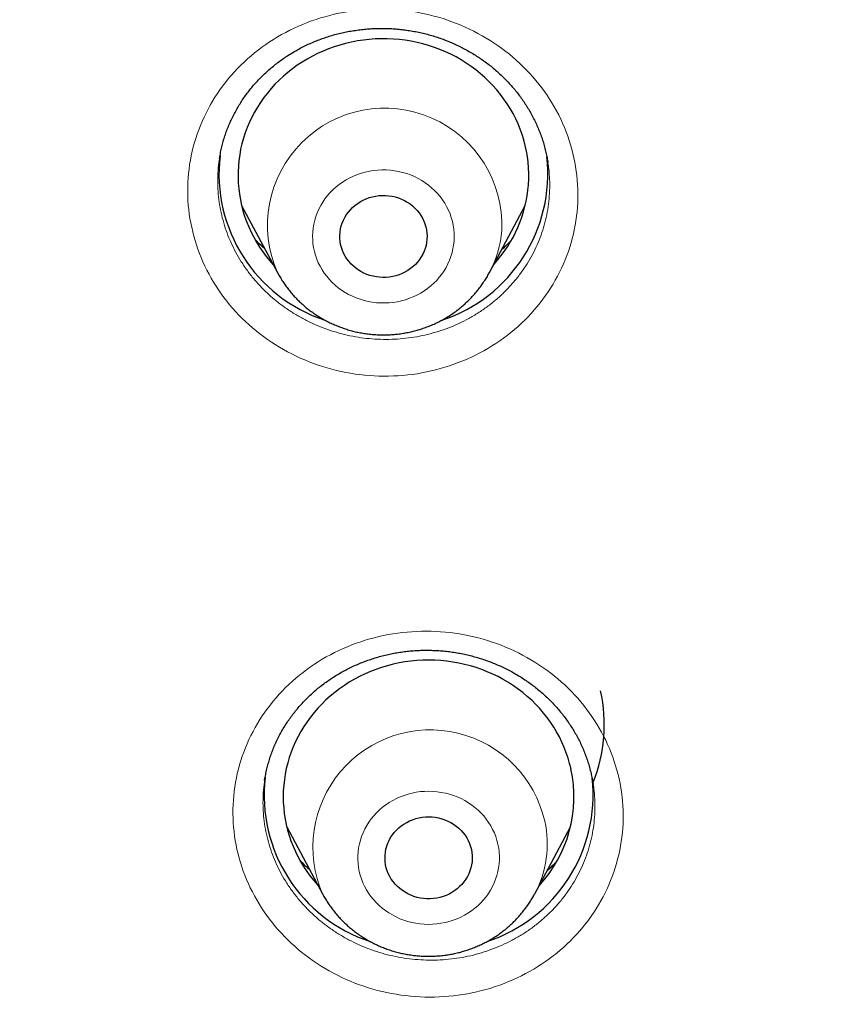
# Model space of a CAD drawing. Header units: millimetres. Extents: x 8 to 450, y 12 to 574.
# Tile 164 of 256: x 203 to 212, y 513 to 523. Entities that reach past the tile are written whole.
import ezdxf

# ---------------------------------------------------------------- set-up
doc = ezdxf.new("R2010")
doc.units = ezdxf.units.MM

msp = doc.modelspace()

# ---------------------------------------------------------------- linework, layer by layer
at = {"color": 7, "linetype": 'Continuous', "lineweight": 30}
for p, q in [((205.268, 521.96), (205.268, 521.959)), ((208.655, 521.919), (208.655, 521.922)), ((205.495, 521.478), (205.865, 520.787)), ((208.052, 520.787), (208.422, 521.478)), ((205.734, 515.551), (205.734, 515.548)), ((205.962, 515.07), (206.331, 514.378)), ((208.519, 514.378), (208.888, 515.07)), ((208.519, 514.378), (208.518, 514.377))]:
    msp.add_line(p, q, dxfattribs=at)
at = {"color": 7, "linetype": 'Continuous', "lineweight": 30, "flags": 128}
for points in [[(208.455, 521.692), (208.458, 521.75), (208.458, 521.809), (208.456, 521.867), (208.451, 521.925), (208.444, 521.983), (208.434, 522.04), (208.422, 522.098), (208.407, 522.154), (208.39, 522.21), (208.37, 522.265), (208.348, 522.32), (208.323, 522.373), (208.296, 522.426), (208.267, 522.477), (208.236, 522.527), (208.202, 522.576), (208.167, 522.624), (208.129, 522.67), (208.089, 522.715), (208.047, 522.758), (208.004, 522.799), (207.958, 522.839), (207.911, 522.877), (207.863, 522.913), (207.812, 522.947), (207.761, 522.979), (207.708, 523.01), (207.653, 523.038), (207.598, 523.064), (207.541, 523.087), (207.484, 523.109), (207.425, 523.128), (207.366, 523.145), (207.306, 523.16), (207.245, 523.172), (207.184, 523.182), (207.123, 523.19), (207.061, 523.195), (206.999, 523.197), (206.937, 523.198), (206.875, 523.196), (206.813, 523.191), (206.752, 523.185), (206.69, 523.175), (206.63, 523.164), (206.569, 523.15), (206.51, 523.133), (206.451, 523.115), (206.393, 523.094), (206.336, 523.071), (206.28, 523.046), (206.226, 523.018), (206.172, 522.989), (206.12, 522.957), (206.069, 522.924), (206.02, 522.888), (205.973, 522.851), (205.927, 522.812), (205.883, 522.771), (205.84, 522.728), (205.8, 522.684), (205.762, 522.638), (205.725, 522.591), (205.691, 522.542), (205.659, 522.492), (205.629, 522.441), (205.602, 522.389), (205.576, 522.336), (205.553, 522.282), (205.533, 522.227), (205.515, 522.171), (205.499, 522.115), (205.486, 522.058), (205.476, 522), (205.468, 521.943), (205.462, 521.885), (205.459, 521.826), (205.459, 521.768), (205.461, 521.71), (205.466, 521.652), (205.473, 521.594), (205.483, 521.536), (205.495, 521.479), (205.51, 521.423), (205.527, 521.367), (205.547, 521.312), (205.569, 521.257), (205.594, 521.204), (205.621, 521.151), (205.65, 521.1), (205.681, 521.05), (205.715, 521.001), (205.75, 520.953), (205.788, 520.907), (205.819, 520.871)], [(207.407, 521.13), (207.404, 521.098), (207.398, 521.067), (207.389, 521.036), (207.378, 521.006), (207.364, 520.976), (207.348, 520.948), (207.33, 520.921), (207.31, 520.895), (207.288, 520.871), (207.264, 520.848), (207.238, 520.828), (207.21, 520.809), (207.181, 520.792), (207.151, 520.777), (207.12, 520.764), (207.088, 520.754), (207.055, 520.746), (207.021, 520.74), (206.987, 520.737), (206.953, 520.736), (206.919, 520.738), (206.886, 520.742), (206.852, 520.748), (206.819, 520.757), (206.787, 520.768), (206.756, 520.781), (206.727, 520.797), (206.698, 520.814), (206.671, 520.834), (206.646, 520.855), (206.622, 520.878), (206.601, 520.903), (206.581, 520.929), (206.563, 520.957), (206.548, 520.985), (206.535, 521.015), (206.525, 521.045), (206.517, 521.077), (206.512, 521.108), (206.509, 521.14), (206.509, 521.172), (206.511, 521.204), (206.516, 521.236), (206.523, 521.267), (206.533, 521.297), (206.546, 521.327), (206.56, 521.356), (206.577, 521.384), (206.597, 521.41), (206.618, 521.435), (206.641, 521.459), (206.666, 521.48), (206.693, 521.5), (206.721, 521.518), (206.75, 521.534), (206.781, 521.548), (206.813, 521.559), (206.846, 521.568), (206.879, 521.575), (206.913, 521.58), (206.947, 521.582), (206.981, 521.581), (207.015, 521.579), (207.048, 521.574), (207.081, 521.566), (207.114, 521.556), (207.145, 521.544), (207.176, 521.53), (207.205, 521.513), (207.233, 521.495), (207.259, 521.474), (207.283, 521.452), (207.306, 521.428), (207.327, 521.402), (207.345, 521.376), (207.361, 521.347), (207.375, 521.318), (207.387, 521.288), (207.396, 521.257), (207.403, 521.226), (207.407, 521.194), (207.409, 521.162), (207.407, 521.13)], [(208.894, 515.667), (208.88, 515.724), (208.863, 515.78), (208.845, 515.835), (208.823, 515.89), (208.8, 515.944), (208.774, 515.997), (208.745, 516.049), (208.715, 516.099), (208.682, 516.149), (208.647, 516.197), (208.61, 516.244), (208.571, 516.289), (208.53, 516.333), (208.488, 516.375), (208.443, 516.415), (208.396, 516.454), (208.348, 516.491), (208.299, 516.526), (208.248, 516.559), (208.195, 516.59), (208.141, 516.619), (208.086, 516.645), (208.03, 516.67), (207.973, 516.692), (207.915, 516.712), (207.856, 516.73), (207.796, 516.746), (207.735, 516.759), (207.675, 516.77), (207.613, 516.778), (207.552, 516.785), (207.49, 516.788), (207.428, 516.79), (207.366, 516.789), (207.304, 516.785), (207.242, 516.779), (207.181, 516.771), (207.12, 516.76), (207.059, 516.747), (207, 516.732), (206.94, 516.714), (206.882, 516.694), (206.825, 516.672), (206.769, 516.648), (206.713, 516.621), (206.659, 516.592), (206.607, 516.561), (206.556, 516.529), (206.506, 516.494), (206.458, 516.457), (206.411, 516.419), (206.366, 516.379), (206.323, 516.337), (206.282, 516.293), (206.243, 516.248), (206.206, 516.201), (206.171, 516.153), (206.138, 516.104), (206.107, 516.053), (206.079, 516.001), (206.052, 515.949), (206.029, 515.895), (206.007, 515.84), (205.988, 515.785), (205.972, 515.729), (205.957, 515.672), (205.946, 515.615), (205.937, 515.557), (205.93, 515.499), (205.926, 515.441), (205.925, 515.383), (205.926, 515.324), (205.93, 515.266), (205.936, 515.208), (205.945, 515.151), (205.956, 515.093), (205.97, 515.037), (205.987, 514.98), (206.005, 514.925), (206.027, 514.87), (206.05, 514.816), (206.076, 514.763), (206.104, 514.711), (206.135, 514.661), (206.168, 514.611), (206.203, 514.563), (206.24, 514.516), (206.279, 514.471), (206.286, 514.463)], [(207.866, 514.837), (207.871, 514.805), (207.874, 514.773), (207.875, 514.741), (207.873, 514.709), (207.868, 514.678), (207.861, 514.646), (207.851, 514.616), (207.839, 514.586), (207.825, 514.557), (207.808, 514.529), (207.789, 514.502), (207.768, 514.477), (207.745, 514.454), (207.72, 514.432), (207.694, 514.412), (207.666, 514.394), (207.636, 514.377), (207.606, 514.363), (207.574, 514.352), (207.541, 514.342), (207.508, 514.335), (207.475, 514.33), (207.441, 514.328), (207.406, 514.328), (207.373, 514.331), (207.339, 514.336), (207.306, 514.343), (207.273, 514.353), (207.242, 514.365), (207.211, 514.379), (207.182, 514.395), (207.154, 514.413), (207.127, 514.434), (207.103, 514.456), (207.08, 514.479), (207.059, 514.505), (207.04, 514.531), (207.024, 514.559), (207.009, 514.588), (206.998, 514.618), (206.988, 514.649), (206.981, 514.68), (206.977, 514.712), (206.975, 514.744), (206.976, 514.776), (206.979, 514.808), (206.985, 514.84), (206.993, 514.871), (207.004, 514.901), (207.018, 514.93), (207.033, 514.959), (207.051, 514.986), (207.071, 515.012), (207.093, 515.036), (207.117, 515.059), (207.143, 515.08), (207.17, 515.099), (207.199, 515.116), (207.229, 515.131), (207.26, 515.144), (207.292, 515.155), (207.325, 515.163), (207.359, 515.169), (207.392, 515.173), (207.426, 515.174), (207.46, 515.172), (207.494, 515.169), (207.528, 515.162), (207.561, 515.154), (207.593, 515.143), (207.624, 515.13), (207.654, 515.115), (207.682, 515.098), (207.71, 515.078), (207.735, 515.057), (207.759, 515.034), (207.781, 515.01), (207.801, 514.984), (207.818, 514.956), (207.834, 514.928), (207.847, 514.898), (207.857, 514.868), (207.866, 514.837)]]:
    msp.add_lwpolyline(points, dxfattribs=at)
at = {"color": 252, "linetype": 'Continuous', "lineweight": 0, "flags": 128}
for points in [[(206.23, 521.206), (206.228, 521.165), (206.229, 521.125), (206.232, 521.084), (206.238, 521.044), (206.247, 521.004), (206.258, 520.965), (206.272, 520.926), (206.287, 520.888), (206.306, 520.851), (206.326, 520.815), (206.349, 520.781), (206.374, 520.748), (206.401, 520.716), (206.43, 520.685), (206.461, 520.657), (206.493, 520.63), (206.527, 520.605), (206.563, 520.582), (206.6, 520.561), (206.638, 520.542), (206.678, 520.525), (206.718, 520.511), (206.76, 520.499), (206.802, 520.489), (206.844, 520.481), (206.887, 520.476), (206.93, 520.473), (206.974, 520.473), (207.017, 520.475), (207.06, 520.479), (207.103, 520.486), (207.145, 520.495), (207.186, 520.507), (207.227, 520.521), (207.267, 520.537), (207.305, 520.555), (207.343, 520.575), (207.379, 520.598), (207.414, 520.622), (207.447, 520.649), (207.478, 520.677), (207.508, 520.706), (207.535, 520.738), (207.561, 520.771), (207.584, 520.805), (207.605, 520.84), (207.624, 520.877), (207.641, 520.914), (207.655, 520.953), (207.667, 520.992), (207.676, 521.032), (207.683, 521.072), (207.687, 521.112), (207.689, 521.153), (207.688, 521.194), (207.685, 521.234), (207.679, 521.274), (207.67, 521.314), (207.659, 521.354), (207.646, 521.392), (207.63, 521.43), (207.611, 521.467), (207.591, 521.503), (207.568, 521.537), (207.543, 521.571), (207.516, 521.603), (207.487, 521.633), (207.456, 521.661), (207.424, 521.688), (207.39, 521.713), (207.354, 521.736), (207.317, 521.757), (207.279, 521.776), (207.239, 521.793), (207.199, 521.807), (207.157, 521.82), (207.115, 521.83), (207.073, 521.837), (207.03, 521.842), (206.987, 521.845), (206.943, 521.845), (206.9, 521.843), (206.857, 521.839), (206.815, 521.832), (206.772, 521.823), (206.731, 521.811), (206.69, 521.798), (206.65, 521.781), (206.612, 521.763), (206.574, 521.743), (206.538, 521.72), (206.503, 521.696), (206.47, 521.67), (206.439, 521.642), (206.41, 521.612), (206.382, 521.581), (206.356, 521.548), (206.333, 521.514), (206.312, 521.478), (206.293, 521.442), (206.276, 521.404), (206.262, 521.366), (206.25, 521.326), (206.241, 521.287), (206.234, 521.246), (206.23, 521.206)], [(206.71, 514.611), (206.72, 514.572), (206.732, 514.533), (206.747, 514.494), (206.765, 514.457), (206.784, 514.421), (206.806, 514.386), (206.83, 514.352), (206.857, 514.32), (206.885, 514.289), (206.915, 514.26), (206.947, 514.232), (206.98, 514.206), (207.015, 514.182), (207.052, 514.161), (207.09, 514.141), (207.129, 514.123), (207.169, 514.108), (207.21, 514.095), (207.252, 514.084), (207.294, 514.076), (207.337, 514.069), (207.38, 514.066), (207.423, 514.064), (207.466, 514.065), (207.51, 514.069), (207.552, 514.075), (207.595, 514.083), (207.637, 514.094), (207.678, 514.107), (207.718, 514.122), (207.757, 514.139), (207.795, 514.159), (207.831, 514.18), (207.867, 514.204), (207.9, 514.23), (207.932, 514.257), (207.963, 514.286), (207.991, 514.317), (208.017, 514.349), (208.042, 514.383), (208.064, 514.418), (208.084, 514.454), (208.101, 514.491), (208.116, 514.529), (208.129, 514.568), (208.139, 514.608), (208.147, 514.648), (208.152, 514.688), (208.155, 514.729), (208.155, 514.769), (208.153, 514.81), (208.148, 514.85), (208.14, 514.89), (208.13, 514.93), (208.118, 514.969), (208.103, 515.007), (208.085, 515.044), (208.066, 515.081), (208.044, 515.116), (208.02, 515.15), (207.993, 515.182), (207.965, 515.213), (207.935, 515.242), (207.903, 515.27), (207.87, 515.295), (207.835, 515.319), (207.798, 515.341), (207.76, 515.361), (207.721, 515.378), (207.681, 515.394), (207.64, 515.407), (207.598, 515.418), (207.556, 515.426), (207.513, 515.432), (207.47, 515.436), (207.427, 515.437), (207.384, 515.436), (207.34, 515.433), (207.298, 515.427), (207.255, 515.418), (207.213, 515.408), (207.172, 515.395), (207.132, 515.38), (207.093, 515.362), (207.055, 515.343), (207.018, 515.321), (206.983, 515.297), (206.95, 515.272), (206.918, 515.245), (206.887, 515.215), (206.859, 515.185), (206.833, 515.152), (206.808, 515.119), (206.786, 515.084), (206.766, 515.048), (206.749, 515.01), (206.734, 514.972), (206.721, 514.933), (206.711, 514.894), (206.703, 514.854), (206.698, 514.813), (206.695, 514.773), (206.695, 514.732), (206.697, 514.692), (206.702, 514.651), (206.71, 514.611)]]:
    msp.add_lwpolyline(points, dxfattribs=at)
at = {"color": 252, "linetype": 'Continuous', "lineweight": 0}
for centre, radius, start, end in [((206.972, 521.273), 1.209, 357.681, 203.7092), ((207.085, 521.305), 1.098, 331.7953, 355.762), ((207.442, 514.86), 1.211, 12.7719, 203.5144), ((207.559, 514.894), 1.09, 331.7318, 12.4035)]:
    msp.add_arc(centre, radius, start, end, dxfattribs=at)
at = {"color": 7, "linetype": 'Continuous', "lineweight": 30}
for centre, radius, start, end in [((206.852, 521.806), 1.59, 173.2487, 251.8459), ((207.062, 521.808), 1.593, 288.323, 6.2552), ((207.092, 521.797), 1.367, 317.3535, 355.5927), ((207.63, 516.126), 1.607, 338.1278, 12.4537), ((207.574, 515.381), 1.35, 317.159, 12.2258), ((207.318, 515.398), 1.59, 173.3492, 251.8056), ((207.529, 515.4), 1.593, 288.2671, 6.2527)]:
    msp.add_arc(centre, radius, start, end, dxfattribs=at)
at = {"color": 252, "linetype": 'Continuous', "lineweight": 0}
for points, knots in [([(184.507, 521.087), (184.52, 521.864), (184.549, 523.476), (184.777, 525.915), (185.147, 528.396), (185.668, 530.852), (186.334, 533.278), (187.143, 535.665), (188.094, 538.005), (189.183, 540.291), (190.406, 542.517), (191.761, 544.674), (193.242, 546.757), (194.845, 548.759), (196.564, 550.673), (198.396, 552.493), (200.333, 554.214), (202.37, 555.83), (204.5, 557.336), (206.716, 558.728), (209.012, 560), (211.38, 561.15), (213.814, 562.173), (216.304, 563.067), (218.844, 563.827), (221.425, 564.453), (224.04, 564.942), (226.679, 565.292), (229.335, 565.502), (232, 565.573), (234.665, 565.502), (237.321, 565.292), (239.96, 564.942), (242.575, 564.453), (245.156, 563.827), (247.696, 563.067), (250.186, 562.173), (252.62, 561.15), (254.988, 560), (257.284, 558.728), (259.5, 557.336), (261.63, 555.83), (263.667, 554.214), (265.604, 552.493), (267.436, 550.673), (269.155, 548.759), (270.758, 546.757), (272.239, 544.674), (273.594, 542.517), (274.817, 540.291), (275.906, 538.005), (276.857, 535.665), (277.666, 533.278), (278.332, 530.852), (278.853, 528.396), (279.223, 525.915), (279.451, 523.476), (279.48, 521.864), (279.493, 521.087)], [0, 0, 0, 0, 0.016672, 0.034573, 0.052474, 0.070375, 0.088276, 0.106177, 0.124078, 0.141979, 0.15988, 0.177781, 0.195682, 0.213583, 0.231484, 0.249385, 0.267286, 0.285187, 0.303088, 0.320989, 0.33889, 0.356791, 0.374692, 0.392593, 0.410494, 0.428395, 0.446296, 0.464197, 0.482098, 0.499999, 0.5179, 0.535801, 0.553702, 0.571603, 0.589504, 0.607405, 0.625306, 0.643207, 0.661109, 0.67901, 0.696911, 0.714812, 0.732713, 0.750614, 0.768515, 0.786416, 0.804317, 0.822218, 0.840119, 0.85802, 0.875921, 0.893822, 0.911723, 0.929624, 0.947525, 0.965426, 0.983327, 1, 1, 1, 1]), ([(204.944, 521.762), (204.953, 521.886), (204.975, 522.008), (205.044, 522.245), (205.091, 522.362), (205.209, 522.583), (205.278, 522.687), (205.439, 522.881), (205.531, 522.972), (205.828, 523.212), (206.062, 523.336), (206.559, 523.488), (206.827, 523.517), (207.22, 523.488), (207.352, 523.466), (207.606, 523.399), (207.728, 523.354), (207.964, 523.241), (208.078, 523.173), (208.285, 523.02), (208.381, 522.935), (208.556, 522.745), (208.632, 522.643), (208.763, 522.428), (208.818, 522.313), (208.902, 522.076), (208.932, 521.956), (208.965, 521.71), (208.969, 521.584), (208.951, 521.336), (208.929, 521.212), (208.86, 520.974), (208.813, 520.86), (208.696, 520.639), (208.625, 520.533), (208.465, 520.34), (208.374, 520.25), (208.174, 520.088), (208.067, 520.018), (207.839, 519.898), (207.717, 519.848), (207.467, 519.771), (207.34, 519.745), (207.079, 519.717), (206.945, 519.714), (206.552, 519.744), (206.292, 519.813), (205.822, 520.038), (205.608, 520.195), (205.349, 520.477), (205.272, 520.58), (205.141, 520.796), (205.087, 520.91), (205.003, 521.146), (204.973, 521.268), (204.939, 521.513), (204.935, 521.637), (204.944, 521.762)], [0, 0, 0, 0, 0.03125, 0.03125, 0.0625, 0.0625, 0.09375, 0.09375, 0.125, 0.125, 0.1875, 0.1875, 0.25, 0.25, 0.28125, 0.28125, 0.3125, 0.3125, 0.34375, 0.34375, 0.375, 0.375, 0.40625, 0.40625, 0.4375, 0.4375, 0.46875, 0.46875, 0.5, 0.5, 0.53125, 0.53125, 0.5625, 0.5625, 0.59375, 0.59375, 0.625, 0.625, 0.65625, 0.65625, 0.6875, 0.6875, 0.71875, 0.71875, 0.75, 0.75, 0.8125, 0.8125, 0.875, 0.875, 0.90625, 0.90625, 0.9375, 0.9375, 0.96875, 0.96875, 1, 1, 1, 1]), ([(205.268, 521.959), (205.267, 521.955), (205.259, 521.915), (205.256, 521.875), (205.253, 521.839)], [0, 0, 0, 0, 0.106508, 1, 1, 1, 1]), ([(205.253, 521.839), (205.253, 521.839), (205.251, 521.803), (205.248, 521.73), (205.252, 521.621), (205.264, 521.513), (205.283, 521.405), (205.31, 521.299), (205.344, 521.195), (205.386, 521.093), (205.436, 520.994), (205.491, 520.898), (205.554, 520.806), (205.623, 520.718), (205.698, 520.635), (205.779, 520.556), (205.866, 520.482), (205.957, 520.415), (206.053, 520.353), (206.153, 520.297), (206.257, 520.248), (206.364, 520.205), (206.473, 520.169), (206.585, 520.14), (206.699, 520.118), (206.814, 520.104), (206.929, 520.097), (207.045, 520.097), (207.16, 520.104), (207.274, 520.119), (207.387, 520.141), (207.498, 520.17), (207.607, 520.206), (207.712, 520.249), (207.814, 520.299), (207.913, 520.355), (208.007, 520.417), (208.096, 520.485), (208.18, 520.558), (208.258, 520.637), (208.331, 520.721), (208.397, 520.809), (208.457, 520.901), (208.51, 520.997), (208.556, 521.096), (208.595, 521.198), (208.626, 521.303), (208.65, 521.41), (208.666, 521.52), (208.675, 521.633), (208.674, 521.745), (208.668, 521.84), (208.659, 521.897), (208.655, 521.919)], [0, 0, 0, 0, 0.00012, 0.020174, 0.040298, 0.060445, 0.080568, 0.100623, 0.120684, 0.140813, 0.160966, 0.181095, 0.201156, 0.22123, 0.241373, 0.261539, 0.281682, 0.301757, 0.321838, 0.341987, 0.36216, 0.38231, 0.402391, 0.422472, 0.442622, 0.462794, 0.482944, 0.503025, 0.5231, 0.543243, 0.56341, 0.583553, 0.603628, 0.623694, 0.643828, 0.663986, 0.68412, 0.704186, 0.724246, 0.744375, 0.764527, 0.784656, 0.804716, 0.824776, 0.844905, 0.865057, 0.885186, 0.905246, 0.926142, 0.947063, 0.967958, 0.988025, 1, 1, 1, 1]), ([(205.732, 521.034), (205.709, 521.055), (205.676, 521.085), (205.645, 521.117), (205.635, 521.127)], [0, 0, 0, 0, 0.68438, 1, 1, 1, 1]), ([(208.277, 521.116), (208.266, 521.105), (208.237, 521.075), (208.204, 521.044), (208.182, 521.025), (208.178, 521.022)], [0, 0, 0, 0, 0.352161, 0.896457, 1, 1, 1, 1]), ([(211.19, 482.211), (207.006, 484.236), (198.282, 490.206), (188.87, 503.443), (186.501, 514.634), (186.501, 520.23)], [0.475075, 0.475075, 0.475075, 0.475075, 0.785398, 1.178097, 1.570796, 1.570796, 1.570796, 1.570796]), ([(205.448, 514.838), (205.421, 514.96), (205.408, 515.083), (205.405, 515.329), (205.417, 515.453), (205.466, 515.696), (205.504, 515.814), (205.602, 516.041), (205.664, 516.152), (205.88, 516.458), (206.07, 516.637), (206.503, 516.909), (206.752, 517.005), (207.137, 517.076), (207.27, 517.088), (207.533, 517.088), (207.664, 517.075), (207.923, 517.027), (208.051, 516.99), (208.294, 516.895), (208.411, 516.837), (208.633, 516.699), (208.735, 516.62), (208.923, 516.446), (209.008, 516.349), (209.157, 516.143), (209.22, 516.034), (209.323, 515.806), (209.363, 515.686), (209.417, 515.443), (209.431, 515.318), (209.433, 515.071), (209.421, 514.949), (209.371, 514.706), (209.334, 514.586), (209.235, 514.36), (209.174, 514.251), (209.028, 514.044), (208.946, 513.949), (208.762, 513.776), (208.659, 513.697), (208.441, 513.56), (208.326, 513.503), (208.084, 513.409), (207.956, 513.373), (207.57, 513.302), (207.3, 513.303), (206.785, 513.4), (206.535, 513.497), (206.206, 513.703), (206.101, 513.783), (205.914, 513.958), (205.83, 514.053), (205.681, 514.259), (205.617, 514.37), (205.515, 514.598), (205.475, 514.716), (205.448, 514.838)], [0, 0, 0, 0, 0.03125, 0.03125, 0.0625, 0.0625, 0.09375, 0.09375, 0.125, 0.125, 0.1875, 0.1875, 0.25, 0.25, 0.28125, 0.28125, 0.3125, 0.3125, 0.34375, 0.34375, 0.375, 0.375, 0.40625, 0.40625, 0.4375, 0.4375, 0.46875, 0.46875, 0.5, 0.5, 0.53125, 0.53125, 0.5625, 0.5625, 0.59375, 0.59375, 0.625, 0.625, 0.65625, 0.65625, 0.6875, 0.6875, 0.71875, 0.71875, 0.75, 0.75, 0.8125, 0.8125, 0.875, 0.875, 0.90625, 0.90625, 0.9375, 0.9375, 0.96875, 0.96875, 1, 1, 1, 1]), ([(205.734, 515.548), (205.733, 515.543), (205.725, 515.502), (205.719, 515.425), (205.715, 515.317), (205.719, 515.208), (205.73, 515.101), (205.745, 515.03), (205.752, 514.994)], [0, 0, 0, 0, 0.029258, 0.222966, 0.417334, 0.611925, 0.806293, 1, 1, 1, 1]), ([(205.752, 514.994), (205.752, 514.994), (205.76, 514.959), (205.778, 514.888), (205.813, 514.784), (205.855, 514.683), (205.904, 514.584), (205.961, 514.489), (206.024, 514.398), (206.093, 514.31), (206.169, 514.227), (206.25, 514.149), (206.336, 514.076), (206.428, 514.009), (206.524, 513.947), (206.624, 513.892), (206.728, 513.843), (206.835, 513.801), (206.945, 513.765), (207.057, 513.737), (207.171, 513.716), (207.286, 513.702), (207.401, 513.695), (207.516, 513.695), (207.632, 513.703), (207.746, 513.718), (207.859, 513.74), (207.97, 513.77), (208.078, 513.806), (208.184, 513.849), (208.286, 513.899), (208.384, 513.955), (208.478, 514.017), (208.566, 514.085), (208.65, 514.159), (208.728, 514.238), (208.801, 514.322), (208.867, 514.41), (208.926, 514.502), (208.979, 514.597), (209.024, 514.697), (209.063, 514.798), (209.094, 514.902), (209.117, 515.008), (209.133, 515.115), (209.141, 515.223), (209.141, 515.331), (209.135, 515.427), (209.126, 515.486), (209.122, 515.509)], [0, 0, 0, 0, 0.00013, 0.021968, 0.04388, 0.065818, 0.087731, 0.109568, 0.131412, 0.153331, 0.175275, 0.197194, 0.219038, 0.240897, 0.26283, 0.284789, 0.306723, 0.328582, 0.350448, 0.372389, 0.394355, 0.416296, 0.438162, 0.460028, 0.481969, 0.503935, 0.525876, 0.547742, 0.569601, 0.591535, 0.613495, 0.635429, 0.657288, 0.679138, 0.701062, 0.723011, 0.744936, 0.766785, 0.788629, 0.810547, 0.83249, 0.854408, 0.876252, 0.898095, 0.920014, 0.941957, 0.963875, 0.985719, 1, 1, 1, 1]), ([(206.198, 514.628), (206.176, 514.647), (206.143, 514.676), (206.113, 514.707), (206.102, 514.718)], [0, 0, 0, 0, 0.662255, 1, 1, 1, 1]), ([(208.741, 514.707), (208.732, 514.697), (208.705, 514.669), (208.673, 514.639), (208.65, 514.619), (208.646, 514.616)], [0, 0, 0, 0, 0.313532, 0.873653, 1, 1, 1, 1])]:
    msp.add_open_spline(points, degree=3, knots=knots, dxfattribs=at)
msp.add_open_spline([(186.501, 520.23), (186.501, 525.826), (188.87, 537.018), (198.99, 551.249), (214.135, 560.759), (232, 564.098), (249.865, 560.759), (265.01, 551.249), (275.13, 537.018), (277.499, 525.826), (277.499, 520.23)], degree=3, dxfattribs=at)
at = {"color": 7, "linetype": 'Continuous', "lineweight": 30}
for points, knots in [([(205.267, 521.959), (205.269, 521.968), (205.273, 521.995), (205.282, 522.041), (205.295, 522.098), (205.31, 522.154), (205.328, 522.21), (205.348, 522.265), (205.37, 522.32), (205.394, 522.373), (205.421, 522.426), (205.449, 522.477), (205.479, 522.528), (205.511, 522.577), (205.545, 522.625), (205.581, 522.672), (205.619, 522.718), (205.659, 522.762), (205.701, 522.806), (205.744, 522.847), (205.789, 522.887), (205.835, 522.926), (205.882, 522.962), (205.931, 522.997), (205.982, 523.031), (206.034, 523.062), (206.087, 523.092), (206.142, 523.121), (206.197, 523.147), (206.254, 523.172), (206.311, 523.194), (206.369, 523.214), (206.428, 523.233), (206.487, 523.249), (206.547, 523.263), (206.608, 523.275), (206.669, 523.285), (206.731, 523.293), (206.794, 523.3), (206.856, 523.303), (206.919, 523.305), (206.981, 523.305), (207.044, 523.303), (207.105, 523.298), (207.167, 523.291), (207.229, 523.282), (207.291, 523.272), (207.352, 523.259), (207.412, 523.244), (207.472, 523.227), (207.531, 523.208), (207.589, 523.187), (207.647, 523.164), (207.704, 523.139), (207.759, 523.112), (207.814, 523.083), (207.868, 523.053), (207.92, 523.02), (207.971, 522.986), (208.021, 522.951), (208.069, 522.914), (208.116, 522.875), (208.161, 522.834), (208.205, 522.792), (208.247, 522.749), (208.288, 522.704), (208.326, 522.658), (208.363, 522.611), (208.398, 522.562), (208.431, 522.512), (208.462, 522.462), (208.491, 522.41), (208.518, 522.357), (208.543, 522.304), (208.566, 522.249), (208.587, 522.194), (208.606, 522.138), (208.622, 522.082), (208.636, 522.026), (208.647, 521.972), (208.653, 521.937), (208.656, 521.922)], [0, 0, 0, 0, 0.005631, 0.018495, 0.03138, 0.044298, 0.057265, 0.07017, 0.083132, 0.096099, 0.108999, 0.121838, 0.134607, 0.147451, 0.160284, 0.173136, 0.185994, 0.198839, 0.211644, 0.224513, 0.237371, 0.250127, 0.262813, 0.27547, 0.288202, 0.300992, 0.31382, 0.326668, 0.339512, 0.352327, 0.365092, 0.377789, 0.390404, 0.402987, 0.415609, 0.428308, 0.441064, 0.453857, 0.466667, 0.479469, 0.492239, 0.504954, 0.517597, 0.530173, 0.542804, 0.55553, 0.56831, 0.581065, 0.593711, 0.606333, 0.619025, 0.6317, 0.644391, 0.657118, 0.669877, 0.682563, 0.695316, 0.708098, 0.72084, 0.733485, 0.746145, 0.758885, 0.771624, 0.784389, 0.797205, 0.810051, 0.822819, 0.835583, 0.84835, 0.861124, 0.873908, 0.886707, 0.899524, 0.912366, 0.925234, 0.938134, 0.951021, 0.963856, 0.976691, 0.98955, 1, 1, 1, 1]), ([(184.502, 521.088), (184.502, 521.067), (184.502, 521.027), (184.501, 520.971), (184.501, 520.922), (184.501, 520.881), (184.501, 520.846), (184.501, 520.817), (184.502, 520.79), (184.502, 520.762), (184.502, 520.727), (184.502, 520.681), (184.502, 520.624), (184.503, 520.564), (184.503, 520.502), (184.504, 520.441), (184.505, 520.381), (184.505, 520.322), (184.506, 520.264), (184.507, 520.21), (184.508, 520.162), (184.509, 520.12), (184.509, 520.083), (184.51, 520.045), (184.511, 520.003), (184.512, 519.954), (184.513, 519.898), (184.515, 519.837), (184.516, 519.775), (184.52, 519.651), (184.523, 519.528), (184.528, 519.405), (184.53, 519.344), (184.532, 519.288), (184.534, 519.238), (184.536, 519.194), (184.537, 519.157), (184.539, 519.123), (184.54, 519.09), (184.542, 519.053), (184.544, 519.011), (184.546, 518.963), (184.548, 518.911), (184.551, 518.856), (184.554, 518.789), (184.558, 518.71), (184.563, 518.617), (184.568, 518.519), (184.574, 518.422), (184.58, 518.328), (184.585, 518.237), (184.591, 518.142), (184.598, 518.044), (184.604, 517.957), (184.609, 517.885), (184.613, 517.831), (184.616, 517.783), (184.619, 517.743), (184.622, 517.709), (184.624, 517.678), (184.627, 517.645), (184.63, 517.609), (184.633, 517.569), (184.636, 517.526), (184.64, 517.478), (184.644, 517.423), (184.65, 517.359), (184.656, 517.286), (184.663, 517.207), (184.67, 517.121), (184.679, 517.027), (184.688, 516.925), (184.699, 516.816), (184.71, 516.698), (184.723, 516.573), (184.737, 516.441), (184.749, 516.332), (184.758, 516.25), (184.763, 516.201), (184.768, 516.155), (184.773, 516.115), (184.777, 516.079), (184.78, 516.048), (184.784, 516.02), (184.787, 515.993), (184.79, 515.969), (184.794, 515.934), (184.799, 515.888), (184.806, 515.829), (184.815, 515.76), (184.825, 515.679), (184.836, 515.583), (184.85, 515.481), (184.863, 515.381), (184.876, 515.283), (184.889, 515.186), (184.903, 515.081), (184.919, 514.967), (184.936, 514.845), (184.955, 514.72), (184.974, 514.593), (184.993, 514.465), (185.01, 514.355), (185.024, 514.267), (185.034, 514.203), (185.044, 514.143), (185.052, 514.091), (185.06, 514.045), (185.066, 514.007), (185.071, 513.976), (185.075, 513.953), (185.078, 513.935), (185.081, 513.917), (185.085, 513.893), (185.091, 513.859), (185.098, 513.817), (185.106, 513.765), (185.117, 513.703), (185.13, 513.63), (185.144, 513.55), (185.159, 513.464), (185.176, 513.371), (185.194, 513.272), (185.212, 513.169), (185.232, 513.064), (185.259, 512.923), (185.293, 512.745), (185.329, 512.564), (185.359, 512.417), (185.381, 512.306), (185.404, 512.198), (185.422, 512.11), (185.437, 512.043), (185.447, 511.994), (185.457, 511.947), (185.467, 511.903), (185.476, 511.86), (185.484, 511.824), (185.49, 511.794), (185.495, 511.774), (185.498, 511.761), (185.5, 511.752), (185.501, 511.745), (185.504, 511.733), (185.507, 511.717), (185.512, 511.695), (185.519, 511.665), (185.528, 511.626), (185.539, 511.577), (185.552, 511.519), (185.567, 511.454), (185.583, 511.38), (185.602, 511.298), (185.623, 511.208), (185.646, 511.111), (185.67, 511.009), (185.695, 510.904), (185.725, 510.781), (185.761, 510.638), (185.801, 510.475), (185.845, 510.306), (185.89, 510.131), (185.928, 509.985), (185.959, 509.87), (185.982, 509.787), (186.004, 509.703), (186.028, 509.618), (186.049, 509.541), (186.067, 509.475), (186.082, 509.423), (186.094, 509.379), (186.104, 509.344), (186.112, 509.316), (186.118, 509.296), (186.123, 509.277), (186.128, 509.258), (186.135, 509.235), (186.142, 509.21), (186.15, 509.181), (186.159, 509.151), (186.172, 509.106), (186.19, 509.043), (186.214, 508.961), (186.239, 508.875), (186.266, 508.784), (186.294, 508.69), (186.323, 508.591), (186.354, 508.49), (186.385, 508.389), (186.437, 508.221), (186.511, 507.986), (186.585, 507.754), (186.639, 507.591), (186.67, 507.497), (186.701, 507.403), (186.731, 507.312), (186.761, 507.223), (186.79, 507.138), (186.818, 507.058), (186.843, 506.984), (186.866, 506.917), (186.887, 506.856), (186.903, 506.81), (186.915, 506.778), (186.921, 506.759), (186.928, 506.741), (186.933, 506.726), (186.938, 506.712), (186.944, 506.696), (186.951, 506.675), (186.96, 506.649), (186.972, 506.617), (186.985, 506.579), (187, 506.536), (187.017, 506.489), (187.035, 506.439), (187.055, 506.385), (187.074, 506.331), (187.094, 506.277), (187.113, 506.224), (187.143, 506.143), (187.184, 506.033), (187.237, 505.891), (187.292, 505.746), (187.347, 505.6), (187.4, 505.463), (187.45, 505.334), (187.498, 505.214), (187.543, 505.101), (187.585, 504.995), (187.625, 504.896), (187.662, 504.805), (187.697, 504.719), (187.73, 504.639), (187.765, 504.553), (187.803, 504.463), (187.842, 504.37), (187.877, 504.286), (187.909, 504.211), (187.932, 504.155), (187.949, 504.117), (187.958, 504.095), (187.967, 504.074), (187.975, 504.056), (187.982, 504.041), (187.988, 504.026), (187.996, 504.006), (188.008, 503.98), (188.023, 503.945), (188.041, 503.903), (188.063, 503.853), (188.087, 503.799), (188.111, 503.742), (188.137, 503.683), (188.164, 503.622), (188.192, 503.56), (188.219, 503.499), (188.258, 503.412), (188.307, 503.302), (188.372, 503.16), (188.439, 503.014), (188.507, 502.866), (188.574, 502.725), (188.639, 502.585), (188.707, 502.443), (188.775, 502.301), (188.844, 502.159), (188.914, 502.017), (188.973, 501.897), (189.022, 501.8), (189.058, 501.728), (189.095, 501.655), (189.131, 501.583), (189.169, 501.509), (189.206, 501.435), (189.243, 501.364), (189.275, 501.3), (189.304, 501.246), (189.327, 501.201), (189.345, 501.167), (189.358, 501.141), (189.371, 501.117), (189.382, 501.095), (189.396, 501.069), (189.413, 501.037), (189.433, 500.997), (189.457, 500.952), (189.485, 500.9), (189.515, 500.843), (189.549, 500.779), (189.595, 500.692), (189.655, 500.581), (189.728, 500.446), (189.806, 500.304), (189.888, 500.155), (189.974, 500.001), (190.063, 499.841), (190.157, 499.676), (190.255, 499.505), (190.343, 499.354), (190.418, 499.225), (190.48, 499.119), (190.542, 499.015), (190.602, 498.914), (190.659, 498.82), (190.712, 498.731), (190.763, 498.647), (190.811, 498.567), (190.857, 498.492), (190.899, 498.425), (190.935, 498.365), (190.968, 498.312), (190.996, 498.266), (191.02, 498.228), (191.039, 498.198), (191.052, 498.177), (191.061, 498.162), (191.069, 498.15), (191.078, 498.135), (191.091, 498.114), (191.11, 498.084), (191.135, 498.044), (191.165, 497.996), (191.2, 497.941), (191.24, 497.878), (191.285, 497.808), (191.335, 497.729), (191.39, 497.644), (191.45, 497.55), (191.515, 497.451), (191.583, 497.347), (191.652, 497.242), (191.721, 497.137), (191.841, 496.956), (192.013, 496.7), (192.238, 496.373), (192.463, 496.052), (192.687, 495.737), (192.911, 495.429), (193.134, 495.127), (193.357, 494.829), (193.582, 494.536), (193.809, 494.243), (194.064, 493.921), (194.348, 493.569), (194.662, 493.188), (194.907, 492.897), (195.079, 492.696), (195.176, 492.584), (195.269, 492.476), (195.352, 492.38), (195.424, 492.298), (195.486, 492.228), (195.543, 492.163), (195.597, 492.102), (195.647, 492.046), (195.693, 491.994), (195.736, 491.947), (195.772, 491.907), (195.802, 491.873), (195.826, 491.846), (195.847, 491.824), (195.862, 491.807), (195.874, 491.793), (195.886, 491.78), (195.901, 491.764), (195.919, 491.744), (195.944, 491.717), (195.975, 491.682), (196.015, 491.638), (196.059, 491.59), (196.106, 491.539), (196.157, 491.483), (196.213, 491.423), (196.274, 491.357), (196.339, 491.287), (196.498, 491.117), (196.75, 490.851), (197.1, 490.49), (197.456, 490.129), (197.82, 489.77), (198.156, 489.445), (198.463, 489.154), (198.74, 488.896), (199.023, 488.637), (199.312, 488.376), (199.606, 488.116), (199.906, 487.855), (200.21, 487.594), (200.522, 487.333), (200.855, 487.057), (201.211, 486.769), (201.591, 486.467), (201.98, 486.165), (202.282, 485.936), (202.49, 485.78), (202.598, 485.7), (202.701, 485.624), (202.798, 485.553), (202.889, 485.486), (202.974, 485.424), (203.053, 485.366), (203.127, 485.313), (203.194, 485.265), (203.256, 485.221), (203.311, 485.181), (203.361, 485.145), (203.405, 485.114), (203.443, 485.087), (203.476, 485.064), (203.503, 485.045), (203.523, 485.031), (203.535, 485.022), (203.542, 485.017), (203.55, 485.011), (203.564, 485.002), (203.583, 484.989), (203.605, 484.973), (203.629, 484.956), (203.652, 484.94), (203.682, 484.919), (203.718, 484.894), (203.76, 484.864), (203.8, 484.837), (203.837, 484.811), (203.872, 484.787), (203.907, 484.762), (203.949, 484.734), (204.001, 484.698), (204.064, 484.654), (204.135, 484.606), (204.215, 484.551), (204.303, 484.492), (204.399, 484.427), (204.501, 484.359), (204.607, 484.288), (204.718, 484.215), (204.835, 484.137), (204.96, 484.055), (205.092, 483.969), (205.229, 483.881), (205.372, 483.79), (205.519, 483.696), (205.673, 483.599), (205.834, 483.499), (206.001, 483.395), (206.173, 483.289), (206.351, 483.181), (206.537, 483.07), (206.73, 482.954), (206.932, 482.835), (207.142, 482.713), (207.36, 482.587), (207.585, 482.459), (207.818, 482.329), (208.058, 482.196), (208.306, 482.06), (208.561, 481.923), (208.824, 481.783), (209.095, 481.641), (209.373, 481.498), (209.66, 481.352), (209.954, 481.206), (210.21, 481.08), (210.369, 481.004), (210.427, 480.976)], [0, 0, 0, 0, 0.001226, 0.002304, 0.003238, 0.004044, 0.004739, 0.005314, 0.005805, 0.006343, 0.006953, 0.007947, 0.009085, 0.01032, 0.011546, 0.012759, 0.013958, 0.015143, 0.016315, 0.017411, 0.018379, 0.019208, 0.019914, 0.020615, 0.021453, 0.022448, 0.023586, 0.024833, 0.026087, 0.027341, 0.032264, 0.033518, 0.03476, 0.035895, 0.036903, 0.037783, 0.038536, 0.039162, 0.039798, 0.040515, 0.041385, 0.042361, 0.043405, 0.044519, 0.045702, 0.047441, 0.049308, 0.051293, 0.053393, 0.055157, 0.056996, 0.058908, 0.060895, 0.062939, 0.064166, 0.065255, 0.066207, 0.067022, 0.067699, 0.068238, 0.06894, 0.069672, 0.07046, 0.071336, 0.072299, 0.073351, 0.074704, 0.07618, 0.077778, 0.079499, 0.081401, 0.083461, 0.085678, 0.088051, 0.090583, 0.093271, 0.096117, 0.097196, 0.098221, 0.099144, 0.099964, 0.100682, 0.101297, 0.10189, 0.102391, 0.102886, 0.103376, 0.104523, 0.105693, 0.106942, 0.108736, 0.11067, 0.112745, 0.11496, 0.116772, 0.118744, 0.120887, 0.123203, 0.12569, 0.128348, 0.13083, 0.133444, 0.136191, 0.137532, 0.138883, 0.140105, 0.141175, 0.142092, 0.142897, 0.14353, 0.143992, 0.144305, 0.144647, 0.145053, 0.145818, 0.146688, 0.147629, 0.149002, 0.150504, 0.152133, 0.153891, 0.155813, 0.157865, 0.15998, 0.162124, 0.1643, 0.168662, 0.173142, 0.175426, 0.177739, 0.179998, 0.182107, 0.183152, 0.184156, 0.185118, 0.186039, 0.186919, 0.187734, 0.188317, 0.188738, 0.188996, 0.189125, 0.189273, 0.189458, 0.189821, 0.190273, 0.190814, 0.191678, 0.192701, 0.193885, 0.195228, 0.196763, 0.198464, 0.200332, 0.202357, 0.204467, 0.206643, 0.208887, 0.21214, 0.215524, 0.21904, 0.222686, 0.226464, 0.228167, 0.229896, 0.231651, 0.233431, 0.235216, 0.236474, 0.237559, 0.238472, 0.239213, 0.239783, 0.240189, 0.240521, 0.240925, 0.241401, 0.241949, 0.242544, 0.243178, 0.243853, 0.245395, 0.247112, 0.249004, 0.250841, 0.252817, 0.254923, 0.257057, 0.259188, 0.261317, 0.267691, 0.274046, 0.276039, 0.27803, 0.280019, 0.281986, 0.283844, 0.285682, 0.287385, 0.288952, 0.290383, 0.291678, 0.292837, 0.293303, 0.293725, 0.294098, 0.294421, 0.294695, 0.29501, 0.29544, 0.295999, 0.296688, 0.297506, 0.298453, 0.299427, 0.300507, 0.301675, 0.302839, 0.303987, 0.305122, 0.306241, 0.309243, 0.312134, 0.315429, 0.318566, 0.321545, 0.324288, 0.326881, 0.329325, 0.33162, 0.333765, 0.335726, 0.337562, 0.339306, 0.340958, 0.34316, 0.345175, 0.347003, 0.348645, 0.3501, 0.350629, 0.351129, 0.351593, 0.351988, 0.352309, 0.352585, 0.352977, 0.353568, 0.354327, 0.355255, 0.35635, 0.357613, 0.358795, 0.360093, 0.361468, 0.362827, 0.364166, 0.365486, 0.368519, 0.371441, 0.374878, 0.378149, 0.381255, 0.384258, 0.387397, 0.390697, 0.393734, 0.396895, 0.400181, 0.401773, 0.403393, 0.405041, 0.406688, 0.408231, 0.410027, 0.411637, 0.41306, 0.414296, 0.415345, 0.416038, 0.416618, 0.41714, 0.417632, 0.418133, 0.418892, 0.419787, 0.420818, 0.421984, 0.423287, 0.424725, 0.426286, 0.429208, 0.432286, 0.435521, 0.438913, 0.442461, 0.446098, 0.449886, 0.453825, 0.457915, 0.46032, 0.462775, 0.465246, 0.467589, 0.469786, 0.471839, 0.473746, 0.475676, 0.47743, 0.479008, 0.480411, 0.481638, 0.482716, 0.483609, 0.484315, 0.484837, 0.48512, 0.485366, 0.485698, 0.48612, 0.486877, 0.487816, 0.488937, 0.490239, 0.491724, 0.49339, 0.495238, 0.497268, 0.49948, 0.501874, 0.504374, 0.506882, 0.50938, 0.511868, 0.519873, 0.527769, 0.535556, 0.543234, 0.550802, 0.558261, 0.565611, 0.572918, 0.58026, 0.587636, 0.597347, 0.607115, 0.616942, 0.619896, 0.622854, 0.625711, 0.628376, 0.630336, 0.632177, 0.6339, 0.635505, 0.636992, 0.63836, 0.63961, 0.640742, 0.641548, 0.642282, 0.6429, 0.643348, 0.643643, 0.643973, 0.644406, 0.64494, 0.645577, 0.646566, 0.647731, 0.649071, 0.650415, 0.6519, 0.653524, 0.655288, 0.657192, 0.659195, 0.669015, 0.678917, 0.688899, 0.698963, 0.709107, 0.716494, 0.723923, 0.731439, 0.739076, 0.746834, 0.754572, 0.762427, 0.770399, 0.778488, 0.787823, 0.797309, 0.806946, 0.816734, 0.819511, 0.822148, 0.824639, 0.826986, 0.829188, 0.831246, 0.833158, 0.834926, 0.836549, 0.838027, 0.839361, 0.840549, 0.841593, 0.842492, 0.843312, 0.843958, 0.844429, 0.844726, 0.844804, 0.844983, 0.8453, 0.845756, 0.846325, 0.846893, 0.847448, 0.847988, 0.849046, 0.850045, 0.850984, 0.851864, 0.852685, 0.853472, 0.85436, 0.855661, 0.857155, 0.858841, 0.860719, 0.86279, 0.865053, 0.867509, 0.869929, 0.872511, 0.875254, 0.878159, 0.881225, 0.884453, 0.887697, 0.891089, 0.89463, 0.898319, 0.902156, 0.906068, 0.910124, 0.914323, 0.918665, 0.923243, 0.92797, 0.932846, 0.93787, 0.943044, 0.948366, 0.953837, 0.959458, 0.965226, 0.971144, 0.977211, 0.983426, 0.98979, 0.996303, 1, 1, 1, 1]), ([(205.731, 521.036), (205.717, 521.048), (205.688, 521.075), (205.656, 521.105), (205.638, 521.124), (205.634, 521.127)], [0, 0, 0, 0, 0.421911, 0.886907, 1, 1, 1, 1]), ([(208.277, 521.116), (208.268, 521.107), (208.245, 521.084), (208.212, 521.053), (208.188, 521.032), (208.179, 521.024)], [0, 0, 0, 0, 0.284728, 0.736335, 1, 1, 1, 1]), ([(205.865, 520.787), (205.865, 520.786), (205.874, 520.769), (205.892, 520.738), (205.919, 520.694), (205.948, 520.652), (205.98, 520.61), (206.013, 520.57), (206.048, 520.531), (206.085, 520.494), (206.123, 520.459), (206.163, 520.424), (206.204, 520.392), (206.247, 520.361), (206.291, 520.333), (206.337, 520.306), (206.383, 520.281), (206.431, 520.258), (206.48, 520.237), (206.53, 520.218), (206.58, 520.201), (206.631, 520.186), (206.683, 520.173), (206.736, 520.163), (206.788, 520.155), (206.842, 520.149), (206.895, 520.145), (206.948, 520.143), (207.002, 520.144), (207.056, 520.147), (207.109, 520.152), (207.162, 520.16), (207.214, 520.169), (207.267, 520.181), (207.318, 520.195), (207.369, 520.211), (207.419, 520.23), (207.469, 520.25), (207.517, 520.272), (207.564, 520.297), (207.61, 520.323), (207.655, 520.351), (207.698, 520.382), (207.741, 520.414), (207.781, 520.447), (207.82, 520.483), (207.858, 520.519), (207.893, 520.558), (207.927, 520.598), (207.959, 520.639), (207.989, 520.682), (208.018, 520.725), (208.038, 520.76), (208.049, 520.781), (208.052, 520.787)], [0, 0, 0, 0, 0.0014469, 0.0210395, 0.0406479, 0.0602732, 0.0799161, 0.0995774, 0.1192576, 0.1389568, 0.1586754, 0.1784132, 0.1981702, 0.217946, 0.2377402, 0.2575522, 0.2773813, 0.2972268, 0.3170878, 0.3369634, 0.3568526, 0.3767543, 0.3966674, 0.4165909, 0.4365235, 0.456464, 0.4764113, 0.4963641, 0.5163211, 0.536281, 0.5562422, 0.5762033, 0.596163, 0.6161201, 0.6360731, 0.6560207, 0.6759616, 0.6958944, 0.7158177, 0.7357303, 0.7556309, 0.7755181, 0.7953909, 0.8152481, 0.8350887, 0.8549118, 0.8747165, 0.8945023, 0.9142685, 0.9340148, 0.9537411, 0.9734472, 0.9931334, 1, 1, 1, 1]), ([(205.733, 515.548), (205.733, 515.55), (205.736, 515.571), (205.744, 515.611), (205.756, 515.667), (205.771, 515.723), (205.787, 515.779), (205.806, 515.834), (205.827, 515.888), (205.851, 515.942), (205.876, 515.995), (205.904, 516.047), (205.933, 516.097), (205.965, 516.147), (205.998, 516.196), (206.034, 516.243), (206.071, 516.288), (206.109, 516.333), (206.15, 516.377), (206.193, 516.419), (206.237, 516.46), (206.283, 516.499), (206.331, 516.536), (206.38, 516.572), (206.43, 516.606), (206.481, 516.638), (206.533, 516.668), (206.586, 516.697), (206.641, 516.724), (206.697, 516.749), (206.755, 516.772), (206.813, 516.793), (206.872, 516.812), (206.932, 516.83), (206.992, 516.845), (207.052, 516.858), (207.113, 516.869), (207.174, 516.877), (207.236, 516.884), (207.298, 516.889), (207.361, 516.892), (207.423, 516.892), (207.485, 516.89), (207.547, 516.887), (207.609, 516.881), (207.671, 516.873), (207.733, 516.863), (207.794, 516.851), (207.855, 516.837), (207.915, 516.82), (207.975, 516.802), (208.034, 516.782), (208.091, 516.76), (208.148, 516.736), (208.204, 516.71), (208.259, 516.682), (208.313, 516.653), (208.366, 516.621), (208.418, 516.588), (208.468, 516.553), (208.517, 516.516), (208.564, 516.478), (208.61, 516.439), (208.654, 516.398), (208.697, 516.355), (208.738, 516.311), (208.777, 516.266), (208.815, 516.219), (208.851, 516.171), (208.885, 516.122), (208.916, 516.072), (208.946, 516.021), (208.974, 515.969), (209, 515.916), (209.024, 515.862), (209.045, 515.807), (209.065, 515.752), (209.082, 515.695), (209.097, 515.639), (209.11, 515.582), (209.118, 515.539), (209.122, 515.515), (209.123, 515.51)], [0, 0, 0, 0, 0.001256, 0.014164, 0.027008, 0.039848, 0.052723, 0.065597, 0.078495, 0.091405, 0.104286, 0.117156, 0.130079, 0.142981, 0.155775, 0.168499, 0.181213, 0.193997, 0.206835, 0.219706, 0.232593, 0.24547, 0.258315, 0.271106, 0.283824, 0.296465, 0.309068, 0.321711, 0.334426, 0.347194, 0.359996, 0.37281, 0.385611, 0.398376, 0.411085, 0.423717, 0.436298, 0.448917, 0.461626, 0.474384, 0.48711, 0.499737, 0.512329, 0.524997, 0.537647, 0.550311, 0.563009, 0.575727, 0.588388, 0.601095, 0.613827, 0.626511, 0.639106, 0.651726, 0.664412, 0.677094, 0.6898, 0.702555, 0.715323, 0.728016, 0.740706, 0.753395, 0.766088, 0.77879, 0.791505, 0.804237, 0.816992, 0.829773, 0.842585, 0.855382, 0.868122, 0.880867, 0.893639, 0.906464, 0.919339, 0.93215, 0.945063, 0.957994, 0.970878, 0.983669, 0.996483, 1, 1, 1, 1]), ([(206.197, 514.63), (206.184, 514.641), (206.156, 514.665), (206.125, 514.695), (206.106, 514.714), (206.102, 514.718)], [0, 0, 0, 0, 0.381824, 0.856564, 1, 1, 1, 1]), ([(208.742, 514.707), (208.734, 514.7), (208.713, 514.678), (208.681, 514.648), (208.656, 514.626), (208.647, 514.617)], [0, 0, 0, 0, 0.245858, 0.709439, 1, 1, 1, 1]), ([(206.332, 514.377), (206.336, 514.369), (206.349, 514.346), (206.371, 514.309), (206.4, 514.265), (206.43, 514.223), (206.462, 514.182), (206.496, 514.143), (206.532, 514.105), (206.57, 514.068), (206.609, 514.033), (206.649, 514), (206.691, 513.969), (206.735, 513.939), (206.78, 513.911), (206.826, 513.885), (206.873, 513.861), (206.921, 513.839), (206.97, 513.819), (207.02, 513.801), (207.071, 513.785), (207.123, 513.771), (207.175, 513.76), (207.228, 513.75), (207.281, 513.743), (207.334, 513.738), (207.387, 513.736), (207.441, 513.735), (207.494, 513.737), (207.548, 513.741), (207.601, 513.747), (207.654, 513.756), (207.706, 513.766), (207.758, 513.779), (207.809, 513.794), (207.86, 513.812), (207.91, 513.831), (207.958, 513.852), (208.006, 513.876), (208.053, 513.901), (208.098, 513.928), (208.143, 513.957), (208.185, 513.988), (208.227, 514.021), (208.267, 514.056), (208.305, 514.092), (208.342, 514.13), (208.376, 514.169), (208.409, 514.209), (208.441, 514.251), (208.47, 514.294), (208.496, 514.336), (208.511, 514.364), (208.518, 514.377)], [0, 0, 0, 0, 0.0103955, 0.0300159, 0.0496527, 0.0693068, 0.0889789, 0.1086696, 0.1283793, 0.1481084, 0.1678567, 0.1876243, 0.2074109, 0.2272161, 0.2470395, 0.2668804, 0.2867381, 0.3066118, 0.3265006, 0.3464035, 0.3663194, 0.3862474, 0.4061863, 0.426135, 0.4460922, 0.4660568, 0.4860276, 0.5060033, 0.5259826, 0.5459639, 0.5659459, 0.5859271, 0.6059064, 0.6258823, 0.6458536, 0.6658188, 0.6857765, 0.7057255, 0.7256645, 0.745592, 0.7655068, 0.7854078, 0.8052938, 0.8251636, 0.8450163, 0.8648511, 0.8846673, 0.9044641, 0.9242412, 0.9439982, 0.9637351, 0.983452, 1, 1, 1, 1])]:
    msp.add_open_spline(points, degree=3, knots=knots, dxfattribs=at)

doc.saveas('drawing.dxf')
